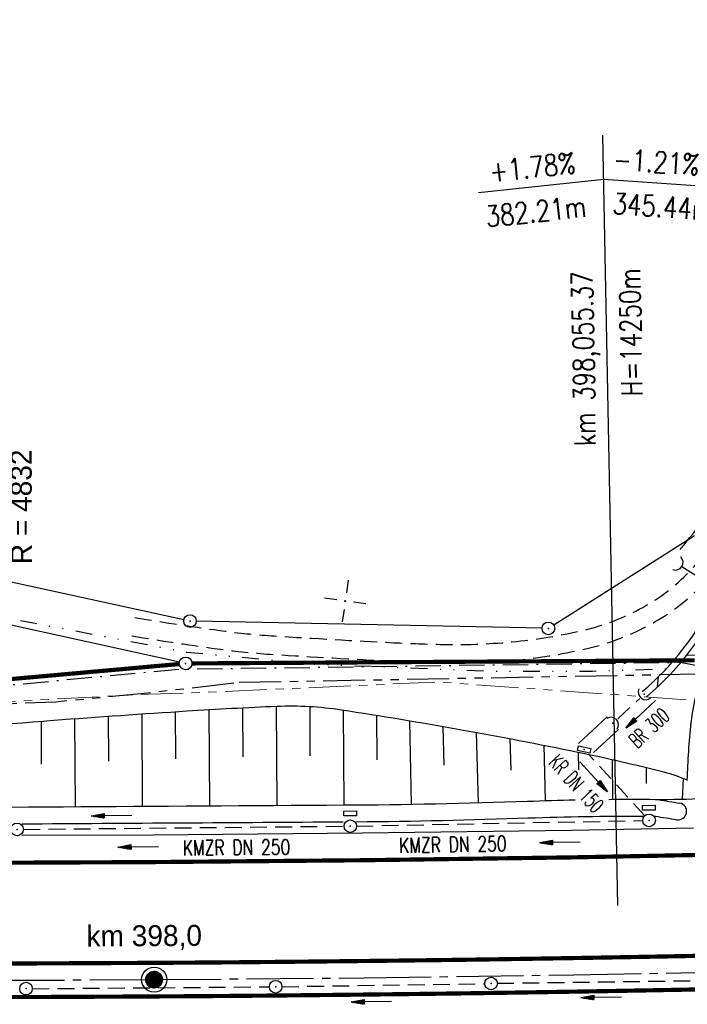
# Model space of a CAD drawing. Extents: x 0 to 1135, y 0 to 420.
# Tile 33 of 116: x 363 to 442, y 199 to 316. Entities that reach past the tile are written whole.
import ezdxf
from ezdxf.enums import TextEntityAlignment as Align

# ---------------------------------------------------------------- set-up
doc = ezdxf.new("R2010")
doc.units = 0
doc.header["$LTSCALE"] = 2
doc.header["$MEASUREMENT"] = 0
for name, pattern in [('ACHSE', [5.5, 4, -0.5, 0.5, -0.5]), ('AUSGEZOGEN', [0]), ('BAB-FM2', [2.6, 1.5, -0.5, 0.1, -0.5]), ('GESTRICH-X2', [1.5, 1, -0.5]), ('GETRENNTX3', [3.25, 1, -0.75, 0, -0.75, 0, -0.75]), ('PHANTOMX2', [5, 2.5, -0.5, 0.5, -0.5, 0.5, -0.5])]:
    doc.linetypes.add(name, pattern=pattern)
doc.layers.get('0').update_dxf_attribs({"color": 8, "linetype": 'AUSGEZOGEN'})
for name, color, linetype in [('ACHSELEMENT', 250, 'AUSGEZOGEN'), ('ACHSETOP', 250, 'ACHSE'), ('BAB_FM', 8, 'BAB-FM2'), ('BOESCHG', 8, 'AUSGEZOGEN'), ('DURCHL', 200, 'GESTRICH-X2'), ('FBRTOP', 8, 'AUSGEZOGEN'), ('GRENZL', 8, 'AUSGEZOGEN'), ('GRENZL-BAB', 7, 'AUSGEZOGEN'), ('GRENZP', 8, 'AUSGEZOGEN'), ('GRENZP-BAB', 7, 'AUSGEZOGEN'), ('HEKT_B', 250, 'CONTINUOUS'), ('KANAL', 200, 'GESTRICH-X2'), ('Lichtwellenleiter COLT', 8, 'PHANTOMX2'), ('Lichtwellenleiter GLH', 8, 'PHANTOMX2'), ('MULDE', 8, 'AUSGEZOGEN'), ('NETZ', 250, 'AUSGEZOGEN'), ('NZ', 8, 'AUSGEZOGEN'), ('PFEIL', 200, 'CONTINUOUS'), ('PFEILTOP', 8, 'AUSGEZOGEN'), ('Rinne', 200, 'CONTINUOUS'), ('SCHSYMBOL', 200, 'AUSGEZOGEN'), ('Telekom', 8, 'GETRENNTX3'), ('TEXTO', 200, 'CONTINUOUS'), ('WEG', 8, 'GESTRICH-X2')]:
    doc.layers.add(name, color=color, linetype=linetype)
doc.styles.add('ROMANS', font='romans.shx', dxfattribs={"width": 0.8})
doc.styles.add('UNIR-H', font='unir_h.shx', dxfattribs={"width": 0.8})

# ---------------------------------------------------------------- blocks, each defined once
blk = doc.blocks.new('IKR')
at = {"color": 0}
for p, q in [((0, 1), (0, 2.5)), ((-2.5, 0), (-1, 0)), ((1, 0), (2.5, 0)), ((0, -2.5), (0, -1))]:
    blk.add_line(p, q, dxfattribs=at)
blk.add_circle((0, 0), 0.05, dxfattribs=at)
blk.add_point((0, 0), dxfattribs=at)
blk = doc.blocks.new('*X17')
at = {"color": 0}
for p, q in [((212.23, 257.39), (213.24, 258.4)), ((212.24, 257.33), (213.31, 258.4)), ((212.24, 257.47), (213.17, 258.4)), ((212.24, 257.26), (213.37, 258.39)), ((212.24, 257.55), (213.09, 258.39)), ((212.25, 257.2), (213.43, 258.38)), ((212.26, 257.63), (213, 258.37)), ((212.27, 257.14), (213.49, 258.37)), ((212.28, 257.09), (213.55, 258.35)), ((212.29, 257.73), (212.9, 258.35)), ((212.3, 257.04), (213.6, 258.33)), ((212.32, 256.99), (213.65, 258.31)), ((212.34, 257.86), (212.78, 258.29)), ((212.35, 256.94), (213.69, 258.29)), ((212.37, 256.9), (213.74, 258.26)), ((212.4, 256.85), (213.78, 258.24)), ((212.43, 256.81), (213.83, 258.21)), ((212.46, 256.77), (213.86, 258.18)), ((212.49, 256.73), (213.9, 258.14)), ((212.53, 256.7), (213.94, 258.11)), ((212.56, 256.66), (213.97, 258.07)), ((212.6, 256.63), (214.01, 258.03)), ((212.64, 256.6), (214.04, 257.99)), ((212.68, 256.57), (214.07, 257.95)), ((212.73, 256.54), (214.09, 257.91)), ((212.77, 256.52), (214.12, 257.86)), ((212.82, 256.49), (214.14, 257.82)), ((212.87, 256.47), (214.16, 257.77)), ((212.92, 256.45), (214.18, 257.72)), ((212.97, 256.44), (214.2, 257.66)), ((213.03, 256.42), (214.21, 257.6)), ((213.09, 256.41), (214.22, 257.54)), ((213.16, 256.41), (214.23, 257.48)), ((213.22, 256.4), (214.23, 257.41)), ((213.3, 256.41), (214.23, 257.34)), ((213.38, 256.41), (214.22, 257.26)), ((213.46, 256.43), (214.2, 257.17)), ((213.56, 256.46), (214.18, 257.07)), ((213.69, 256.51), (214.12, 256.95))]:
    blk.add_line(p, q, dxfattribs=at)
blk = doc.blocks.new('SRMAST2')
at = {"color": 0}
blk.add_circle((0, 0), 0.999, dxfattribs=at)
blk.add_point((0, 0), dxfattribs=at)
blk.add_blockref('*X17', (-213.23, -257.4))
blk = doc.blocks.new('PP')
at = {"color": 0}
blk.add_circle((0, -0.01), 1.49, dxfattribs=at)
blk.add_point((0, 0), dxfattribs=at)
blk = doc.blocks.new('GST')
at = {"color": 0}
blk.add_circle((0, 0), 0.75, dxfattribs=at)
blk.add_point((0, 0), dxfattribs=at)
blk = doc.blocks.new('DL')
at = {"color": 0}
blk.add_arc((-0.31, 0.02), 0.91, 282.5363, 77.4637, dxfattribs=at)
blk.add_point((0.6, 0), dxfattribs=at)
blk = doc.blocks.new('10')
blk.add_blockref('GST', (0, 0))
blk = doc.blocks.new('13')
blk.add_lwpolyline([(0.76, 1.22), (-0.75, 1.22), (-0.75, 1.8), (0.76, 1.8)], close=True)
at = {"rotation": 180}
blk.add_blockref('GST', (0, 0), dxfattribs=at)
blk = doc.blocks.new('30')
at = {"color": 0}
for p, q in [((-0.75, -0.29), (-0.75, 0.29)), ((-0.75, 0.29), (0.75, 0.29)), ((0.75, 0.29), (0.75, -0.29)), ((0.75, -0.29), (-0.75, -0.29))]:
    blk.add_line(p, q, dxfattribs=at)
blk.add_point((0, 0), dxfattribs=at)
blk = doc.blocks.new('40')
at = {"color": 0}
blk.add_arc((0.02, 0.31), 0.91, 192.5363, 347.4637, dxfattribs=at)
blk.add_point((0, 0), dxfattribs=at)
blk = doc.blocks.new('PFEIL2')
at = {"color": 0}
for p, q in [((0.88, 0), (-2.4, -0.01)), ((0.88, -0.27), (0.88, 0.28)), ((0.88, 0.28), (2.43, 0.01)), ((0.91, 0.27), (0.88, 0.26)), ((0.97, 0.26), (0.88, 0.25)), ((1.02, 0.25), (0.88, 0.23)), ((1.07, 0.24), (0.88, 0.21)), ((1.13, 0.23), (0.88, 0.19)), ((1.18, 0.22), (0.88, 0.17)), ((1.24, 0.21), (0.88, 0.15)), ((1.29, 0.21), (0.88, 0.14)), ((1.34, 0.2), (0.88, 0.12)), ((1.4, 0.19), (0.88, 0.1)), ((1.45, 0.18), (0.88, 0.08)), ((1.51, 0.17), (0.88, 0.06)), ((1.56, 0.16), (0.88, 0.04)), ((1.61, 0.15), (0.88, 0.02)), ((1.67, 0.14), (0.88, 0.01)), ((1.72, 0.13), (0.88, -0.01)), ((1.78, 0.12), (0.88, -0.03)), ((1.83, 0.11), (0.88, -0.05)), ((1.88, 0.1), (0.88, -0.07)), ((1.94, 0.09), (0.88, -0.09)), ((2.05, 0.08), (0.88, -0.12)), ((1.99, 0.08), (0.88, -0.11)), ((2.1, 0.07), (0.88, -0.14)), ((2.15, 0.06), (0.88, -0.16)), ((2.21, 0.05), (0.88, -0.18)), ((2.26, 0.04), (0.88, -0.2)), ((2.32, 0.03), (0.88, -0.22)), ((2.37, 0.02), (0.88, -0.23)), ((2.42, 0.01), (0.88, -0.25)), ((2.43, 0.01), (0.88, -0.27))]:
    blk.add_line(p, q, dxfattribs=at)

msp = doc.modelspace()

# ---------------------------------------------------------------- linework, layer by layer
at = {"layer": 'ACHSETOP'}
msp.add_lwpolyline([(25, 201.05), (103.86, 201.23), (178.85, 201.39), (253.85, 201.56), (278.85, 201.62), (303.85, 201.68), (328.85, 201.73), (353.85, 201.79), (360.18, 201.8), (378.85, 201.88), (403.85, 202.1), (428.85, 202.45), (453.85, 202.92), (478.84, 203.53), (503.83, 204.26), (528.81, 205.13), (553.79, 206.12), (578.77, 207.24)], dxfattribs=at)
at = {"layer": 'BAB_FM', "flags": 128}
msp.add_lwpolyline([(119.57, 239.24), (132.56, 240.19), (148.01, 240.19), (160.56, 239.89), (186.86, 236.77), (246.87, 230.86), (262.19, 231.84), (276.1, 232.27), (301.86, 233.14), (356.86, 236.53), (381.86, 238.86), (441.55, 239.68), (453.59, 237.4), (461.61, 236.55), (466.64, 235.25), (481.36, 235.86), (488.35, 236.28), (521.21, 240.51), (561.08, 244.79)], dxfattribs=at)
at = {"layer": 'BOESCHG'}
for p, q in [((377.49, 222.53), (377.42, 233.53)), ((381.46, 228.18), (381.42, 233.8)), ((385.49, 222.58), (385.42, 234.05)), ((389.45, 228.43), (389.42, 234.26)), ((393.49, 222.63), (393.42, 234.44)), ((397.45, 228.53), (397.42, 234.42)), ((401.49, 222.68), (401.42, 233.98)), ((405.43, 228.04), (405.37, 233.36)), ((365.46, 227.55), (365.43, 232.65)), ((369.49, 222.48), (369.43, 232.96)), ((373.46, 227.88), (373.42, 233.25)), ((409.49, 222.77), (409.32, 232.72)), ((413.39, 227.44), (413.28, 232.04)), ((417.49, 222.95), (417.26, 231.32)), ((421.36, 226.82), (421.24, 230.58)), ((425.48, 223.2), (425.29, 229.79)), ((429.42, 226.88), (429.38, 228.97)), ((433.48, 223.35), (433.45, 228.09)), ((437.49, 225.24), (437.5, 227.13)), ((441.87, 225.85), (441.73, 223.38))]:
    msp.add_line(p, q, dxfattribs=at)
at = {"layer": 'BOESCHG', "flags": 128}
msp.add_lwpolyline([(442.35, 225.64, -0.020261), (442.82, 232.49, -0.03915), (443.48, 235.98, -0.016941), (447.46, 248.9, -0.047226), (449.48, 253.32, -0.032537), (454.13, 260.32, 0.037929), (458.05, 266.36, 0.000542), (459.47, 268.97, 0.000141), (464.94, 279.02, 0.001631), (467.25, 283.31, 0.000873), (471.54, 291.36)], format="xyb", dxfattribs=at)
at = {"layer": 'BOESCHG'}
msp.add_lwpolyline([(317.25, 229.02, 0.000137), (320.18, 229.23, 0.001133), (338.93, 230.57, 0.00148), (346.71, 231.17, -0.00057), (366.92, 232.77, -0.003631), (382.77, 233.88, -0.005381), (393.48, 234.45, -0.04828), (401.15, 234.02, -0.012943), (429.33, 228.98, -0.011864), (439.55, 226.62, -0.041942), (442.35, 225.64, -0.097041)], format="xyb", dxfattribs=at)
msp.add_arc((439.13, 337.72), 114.37, 269.6996, 272.6594, dxfattribs=at)
at = {"layer": 'DURCHL'}
for p, q in [((441.71, 251.09), (445.59, 248.63)), ((434.06, 232.93), (436.68, 235.37))]:
    msp.add_line(p, q, dxfattribs=at)
at = {"layer": 'FBRTOP', "const_width": 0.5}
for points in [[(778.2, 222.13, 0.000004), (815.61, 224.8, -0.000002), (853.01, 227.47, -0.000001), (902.89, 231.04, 0.000001), (950, 234.4, 0.000002)], [(778.49, 218.14, 0.000004), (815.89, 220.81, -0.000002), (853.3, 223.48, -0.000001), (903.17, 227.05, 0.000001), (950, 230.39, 0.000002)], [(703.39, 216.78, -0.000001), (715.86, 217.67, 0.000009)], [(703.68, 212.79, -0.000001), (716.15, 213.68, 0.000009)], [(129.72, 203.28), (178.85, 203.39), (253.85, 203.56, 0.00002), (266.35, 203.59, -0.00002), (278.85, 203.62, -0.000003), (291.35, 203.65, 0.000003), (303.85, 203.68), (328.85, 203.73), (353.85, 203.79, -0.000192), (357.01, 203.8, 0.000032), (360.17, 203.8, 0.000557), (366.48, 203.82, 0.000285), (378.84, 203.88, 0.000854), (389.14, 203.95, 0.000599), (403.83, 204.1, 0.000687), (416.03, 204.25, 0.000655), (428.82, 204.45, 0.000651), (441.19, 204.67, 0.000494), (450.96, 204.86, 0.000639)], [(129.7, 199.28), (178.86, 199.39), (253.86, 199.56, 0.00002), (266.36, 199.59, -0.00002), (278.86, 199.62, -0.000003), (291.36, 199.65, 0.000003), (303.86, 199.68), (328.86, 199.73), (353.86, 199.79, -0.000192), (357.02, 199.8, 0.000032), (360.19, 199.8, 0.000557), (366.5, 199.82, 0.000285), (378.87, 199.88, 0.000854), (389.18, 199.95, 0.000599), (403.88, 200.1, 0.000687), (416.08, 200.25, 0.000655), (428.88, 200.45, 0.000651), (441.26, 200.67, 0.000495), (451.06, 200.86, 0.000639)]]:
    msp.add_lwpolyline(points, format="xyb", dxfattribs=at)
msp.add_lwpolyline([(103.82, 215.23), (178.82, 215.39), (253.82, 215.56), (278.82, 215.62), (303.82, 215.68), (328.82, 215.73), (353.82, 215.79), (360.14, 215.8), (378.76, 215.88), (403.7, 216.1), (428.62, 216.44), (453.54, 216.92), (478.46, 217.52), (503.38, 218.26), (528.29, 219.12), (553.2, 220.11), (578.1, 221.23)], dxfattribs=at)
at = {"layer": 'FBRTOP'}
msp.add_lwpolyline([(363.1, 219.07), (378.74, 219.13), (403.66, 219.35), (428.57, 219.69), (443.1, 219.97)], dxfattribs=at)
at = {"layer": 'GRENZL'}
for p, q in [((443.22, 254.75), (426.45, 244.11)), ((382.4, 244.74), (348.91, 252.03)), ((381.87, 239.7), (347.46, 247.26)), ((425.06, 243.72), (383.88, 244.57))]:
    msp.add_line(p, q, dxfattribs=at)
at = {"layer": 'GRENZL-BAB', "const_width": 0.5, "flags": 128}
for points in [[(345.34, 236.2), (381.85, 239.47)], [(383.35, 239.54), (443.23, 239.91)]]:
    msp.add_lwpolyline(points, dxfattribs=at)
at = {"layer": 'KANAL'}
for p, q in [((437.28, 221.39), (430.59, 228.72)), ((402.96, 220.17), (437.04, 220.83)), ((363.29, 219.77), (401.47, 220.16)), ((419.71, 201.44), (443.78, 201.76)), ((364.36, 200.8), (392.57, 201.03)), ((394.09, 201.04), (418.22, 201.4))]:
    msp.add_line(p, q, dxfattribs=at)
at = {"layer": 'Lichtwellenleiter COLT', "lineweight": 0, "flags": 128}
msp.add_lwpolyline([(950, 259.6), (923.34, 255.82), (884.59, 254.39), (814.61, 254.42), (812.91, 254.42), (774.84, 252.9), (773.51, 252.8), (741.39, 247.38), (716.98, 245.34), (691.25, 246.92), (664.53, 248.47), (619.54, 250.42), (578.01, 247.87), (545.21, 245.55), (513.31, 241.87), (469.51, 233.6), (458.21, 234.06), (412.59, 237.33), (384.38, 236.06), (378.19, 235.88), (316.62, 232.66), (292.35, 231.21), (274.96, 229.45), (250.39, 229.21), (230.64, 229.57), (207.45, 231.08), (188.27, 232.29), (169.17, 229.44), (144, 230.95), (128.16, 231.92), (100.6, 232.66), (44.57, 230.42), (25, 229.33)], dxfattribs=at)
at = {"layer": 'Lichtwellenleiter GLH', "flags": 128}
for points in [[(389, 237.29), (489.81, 239.15)], [(143.8, 232.37), (184.34, 232.56), (207.94, 230.75), (238.3, 229.47), (258.17, 229.52), (269.5, 228.92), (302.18, 231.67), (327.86, 233.36), (367.15, 234.98), (378.11, 236.04), (389, 237.29)]]:
    msp.add_lwpolyline(points, dxfattribs=at)
at = {"layer": 'MULDE'}
for p, q in [((429.4, 230.01), (432.82, 233.16)), ((431.19, 228.95), (434.17, 231.68))]:
    msp.add_line(p, q, dxfattribs=at)
for points in [[(441.5, 253.11, 0.00825), (441.97, 253.67, 0.005268), (447.4, 260.52, 0.033029), (453.64, 269.77, 0.026845), (459.97, 282.1, 0.026845)], [(229.21, 223.23, -0.001095), (230.17, 223.15, 0.014113), (238.63, 222.67, 0.000615), (244.51, 222.51, 0.000525), (251.4, 222.33, 0.000304), (258.74, 222.16, 0.000833), (261.41, 222.1, 0.005311), (266.12, 222.06, 0.000553), (311.54, 222.17, 0.000502), (334.66, 222.28, 0.000174), (401.45, 222.68, 0.007185), (423.34, 223.13, -0.00388), (429.01, 223.29, -0.037318)], [(433.01, 223.35, -0.003781), (438.53, 223.35, -0.037318), (438.89, 223.32, -0.003027), (441.45, 222.9, -0.003027)], [(363.12, 220.44, 0.0001), (401.36, 220.68, 0.007185)], [(402.93, 220.69, 0.006707), (423.41, 221.14, -0.009408), (437.08, 221.36, -0.037318)], [(438.43, 221.35, -0.000059), (438.52, 221.35, -0.037318), (438.58, 221.35, -0.003027), (441.11, 220.93, -0.003027)]]:
    msp.add_lwpolyline(points, format="xyb", dxfattribs=at)
msp.add_arc((441.27, 221.92), 1, 261.1748, 79.5957, dxfattribs=at)
at = {"layer": 'NZ'}
for p, q in [((434.06, 210.7), (432.31, 302.46)), ((417.5, 295.61), (432.41, 297.2)), ((432.41, 297.2), (447.38, 296.18))]:
    msp.add_line(p, q, dxfattribs=at)
at = {"layer": 'Rinne'}
msp.add_line((438.9, 237.95), (438.75, 236.7), dxfattribs=at)
for radius, end in [(34.3, 336.255), (33.5, 334.0733)]:
    msp.add_arc((415.41, 261.83), radius, 310.0608, end, dxfattribs=at)
at = {"layer": 'Telekom', "flags": 128}
msp.add_lwpolyline([(461.52, 5), (460.99, 32.17), (460.62, 50.53), (462.31, 86.48), (469.11, 96.91), (465.27, 113.57), (465.62, 118.86), (463.51, 122.69), (461.21, 144.89), (460.31, 164.66), (455.04, 171.49), (454.15, 198.91), (453.4, 220.93), (454.06, 230.5), (455.05, 235.12), (453.46, 237.18), (449.55, 239.91), (445.37, 240.57), (441.93, 240.47), (439.83, 238.86), (431.08, 238.59), (419.49, 238.58), (397.88, 239.42), (382.75, 240.86), (356.17, 245.89), (326.92, 256.81), (259.49, 288.34), (246.02, 295.41), (235.27, 299.34), (220.99, 301.66), (204.75, 306.59), (195.12, 309.98), (186.74, 314.1), (176.92, 320.44), (164.23, 333.41), (150, 350.34), (130.11, 377.38), (112.4, 401.48)], dxfattribs=at)
at = {"layer": 'WEG', "flags": 128}
for points in [[(376.57, 245, 0.009231), (387.35, 243.38, 0.017219), (393.17, 242.81, 0.003119), (407.37, 242.01, 0.007474), (413.3, 241.8, 0.030361), (422, 242.16, 0.032334), (430.06, 243.51, 0.068926), (437.05, 246.21, 0.074406), (442.57, 250.44, 0.02172), (443.98, 252.04, 0.005268), (449.45, 258.93, 0.033029), (455.88, 268.46, 0.026845), (462.34, 281.04)], [(376.2, 242.83, 0.009231), (387.06, 241.19, 0.017219), (393.03, 240.61, 0.003119), (407.26, 239.81, 0.007474), (413.25, 239.6, 0.030361), (422.22, 239.96, 0.032334), (430.57, 241.36, 0.068926), (438.12, 244.28, 0.074406), (444.16, 248.9, 0.02172), (445.7, 250.65, 0.005268), (451.19, 257.58, 0.033029), (457.79, 267.35, 0.026845), (464.36, 280.14, 0.026845)]]:
    msp.add_lwpolyline(points, format="xyb", dxfattribs=at)

# ---------------------------------------------------------------- block references
at = {"layer": 'GRENZP'}
for p in [(383.13, 244.58), (425.81, 243.71)]:
    msp.add_blockref('GST', p, dxfattribs=at)
at = {"layer": 'GRENZP-BAB'}
msp.add_blockref('GST', (382.6, 239.54), dxfattribs=at)
at = {"layer": 'HEKT_B', "rotation": 81.9288054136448}
for name in ['PP', 'SRMAST2']:
    msp.add_blockref(name, (378.85, 201.88), dxfattribs=at)
at = {"layer": 'NETZ', "rotation": 171.9288}
msp.add_blockref('IKR', (401.61, 246.97), dxfattribs=at)
at = {"layer": 'PFEIL'}
for p, rotation in [((436.8, 233.48), 222.9510041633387), ((431.18, 226.04), 312.4567041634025), ((427.19, 218.25), 181.0905041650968), ((376.98, 217.7), 180.5669041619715), ((404.74, 199.27), 180.8692041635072), ((432.1, 199.79), 180.7598041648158)]:
    msp.add_blockref('PFEIL2', p, dxfattribs=dict(at, rotation=rotation))
at = {"layer": 'PFEILTOP', "rotation": 180.4446627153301}
msp.add_blockref('PFEIL2', (373.8, 221.42), dxfattribs=at)
at = {"layer": 'SCHSYMBOL'}
for name, p, rotation in [('DL', (441.19, 251.39), 327.9783980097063), ('40', (437.22, 235.89), 322.7063230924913), ('40', (433.49, 232.42), 134.0218423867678), ('30', (430.08, 229.28), 347.4903168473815), ('13', (402.22, 220.16), 0.6305054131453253), ('13', (437.8, 220.84), 1.053905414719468), ('10', (362.53, 219.77), 0.1579054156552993), ('10', (393.33, 201.03), 0.5225054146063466), ('10', (418.98, 201.42), 0.826605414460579), ('10', (363.6, 200.81), 0.1700054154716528)]:
    msp.add_blockref(name, p, dxfattribs=dict(at, rotation=rotation))

# ---------------------------------------------------------------- texts
at = {"layer": 'ACHSELEMENT', "style": 'UNIR-H'}
msp.add_text('R = 4832', height=2.5, rotation=90.1552, dxfattribs=at).set_placement((364.31, 251.36))
at = {"layer": 'HEKT_B', "style": 'UNIR-H'}
msp.add_text('km 398,0', height=2.5, rotation=0.3509, dxfattribs=at).set_placement((370.81, 205.82))
at = {"layer": 'NZ', "style": 'ROMANS', "width": 0.8}
for s, rotation, p in [('+1.78%%%', 6.0939, (418.91, 296.85)), ('-1.21%%%', 356.0939, (433.45, 298.37)), ('345.44m', 356.0939, (433.4, 293.09)), ('382.21m', 6.0939, (418.47, 291.5)), ('H=14250m', 91.0939, (437.01, 271.39)), ('km 398,055.37', 91.0939, (431.44, 265.45))]:
    msp.add_text(s, height=2.5, rotation=rotation, dxfattribs=at).set_placement(p)
at = {"layer": 'TEXTO', "style": 'ROMANS'}
for s, rotation, width, p in [('BR 300', 42.951, 0.6, (438.42, 231.2)), ('KR DN 150', 312.133, 0.6, (428.47, 224.62)), ('KMZR DN 250', 0.5669, 0.75, (388.68, 216.73)), ('KMZR DN 250', 1.0905, 0.75, (414.45, 217.08))]:
    msp.add_text(s, height=1.8, rotation=rotation, dxfattribs=dict(at, width=width)).set_placement(p, align=Align.CENTER)

doc.saveas('drawing.dxf')
